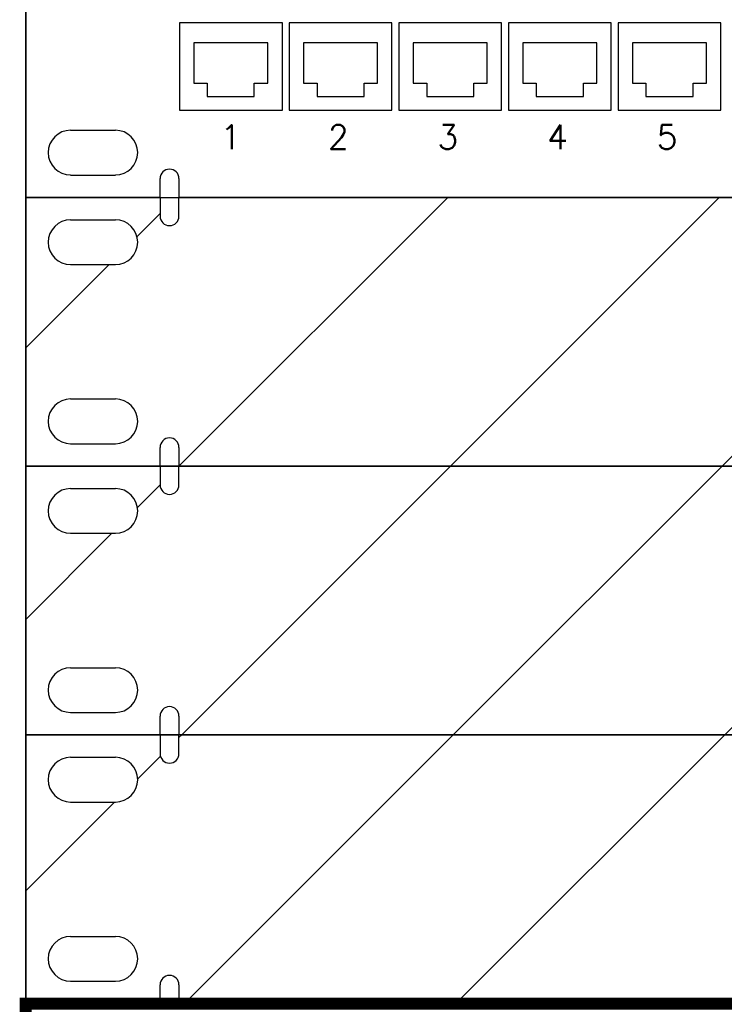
# Model space of a CAD drawing. Header units: millimetres. Extents: x 94562 to 148980, y -25377 to 3008.
# Tile 93 of 140: x 100900 to 101016, y -21612 to -21450. Entities that reach past the tile are written whole.
import ezdxf
from ezdxf.enums import TextEntityAlignment as Align

# ---------------------------------------------------------------- set-up
doc = ezdxf.new("R2010")
doc.units = ezdxf.units.MM
doc.layers.add('tt_symbole', color=40, linetype='Continuous')
doc.styles.add('_LANSTER_01', font='romans.shx')

# ---------------------------------------------------------------- blocks, each defined once
blk = doc.blocks.new('IT_szafa_stojąca_42U')
blk.add_line((301.633, 1608.811), (301.633, 1797.723))
blk = doc.blocks.new('IT_Zaślepka_1U')
h = blk.add_hatch()
h.set_pattern_fill('ANSI31', color=0)
h.set_pattern_definition([(45, (7401.7468, -13729.1714), (-2.245064, 2.245064), [])])
h.paths.add_polyline_path([(2.534, 4.445), (2.534, 4.134, -1), (2.222, 4.134), (2.222, 4.445), (0, 4.445), (0, 0), (2.222, 0), (2.222, 0.311, -1), (2.534, 0.311), (2.534, 0), (46.361, 0), (46.361, 0.311, -1), (46.672, 0.311), (46.672, 0), (48.895, 0), (48.895, 4.445), (46.672, 4.445), (46.672, 4.134, -1), (46.361, 4.134), (46.361, 4.445)])
h.paths.add_polyline_path([(1.482, 3.334), (0.741, 3.334, -1), (0.741, 4.075), (1.482, 4.075, -1)], flags=16)
h.paths.add_polyline_path([(1.482, 0.37), (0.741, 0.37, -1), (0.741, 1.111), (1.482, 1.111, -1)], flags=16)
h.paths.add_polyline_path([(47.413, 4.075), (48.154, 4.075, -1), (48.154, 3.334), (47.413, 3.334, -1)], flags=16)
h.paths.add_polyline_path([(47.413, 1.111), (48.154, 1.111, -1), (48.154, 0.37), (47.413, 0.37, -1)], flags=16)
at = {"color": 0}
for p, q in [((0, 4.445), (0, 0)), ((0, 4.445), (2.222, 4.445)), ((2.222, 4.445), (2.222, 4.134)), ((46.361, 4.445), (2.534, 4.445)), ((2.534, 4.134), (2.534, 4.445)), ((0.741, 4.075), (1.482, 4.075)), ((0.741, 3.334), (1.482, 3.334)), ((0.741, 1.111), (1.482, 1.111)), ((0.741, 0.37), (1.482, 0.37)), ((2.222, 0), (2.222, 0.311)), ((2.534, 0.311), (2.534, 0)), ((0, 0), (2.222, 0)), ((2.222, 0), (0, 0)), ((2.534, 0), (46.361, 0)), ((46.361, 0), (2.534, 0))]:
    blk.add_line(p, q, dxfattribs=at)
blk.add_lwpolyline([(0, 4.445), (48.895, 4.445), (48.895, 0), (0, 0)], close=True, dxfattribs=at)
for centre, radius, start, end in [((0.741, 3.704), 0.37, 90, 270), ((1.482, 3.704), 0.37, 270, 90), ((2.378, 4.134), 0.156, 180, 0), ((0.741, 0.741), 0.37, 90, 270), ((1.482, 0.741), 0.37, 270, 90), ((2.378, 0.311), 0.156, 0, 180)]:
    blk.add_arc(centre, radius, start, end, dxfattribs=at)
blk = doc.blocks.new('*U482')
at = {"color": 0}
for p, q in [((0, 4.445), (0, 0)), ((4.001, 2.556), (2.778, 2.556)), ((2.778, 2.556), (2.778, 1.889)), ((4.001, 1.889), (4.001, 2.556)), ((4.595, 2.556), (4.595, 1.889)), ((5.817, 2.556), (4.595, 2.556)), ((5.817, 1.889), (5.817, 2.556)), ((6.408, 2.556), (6.408, 1.889)), ((7.63, 2.556), (6.408, 2.556)), ((7.63, 1.889), (7.63, 2.556)), ((8.221, 2.556), (8.221, 1.889)), ((9.443, 2.556), (8.221, 2.556)), ((9.443, 1.889), (9.443, 2.556)), ((10.034, 2.556), (10.034, 1.889)), ((11.256, 2.556), (10.034, 2.556)), ((11.256, 1.889), (11.256, 2.556)), ((2.778, 1.889), (3, 1.889)), ((3, 1.889), (3, 1.667)), ((3.778, 1.889), (4.001, 1.889)), ((3.778, 1.667), (3.778, 1.889)), ((4.595, 1.889), (4.817, 1.889)), ((4.817, 1.889), (4.817, 1.667)), ((5.595, 1.667), (5.595, 1.889)), ((5.595, 1.889), (5.817, 1.889)), ((6.408, 1.889), (6.63, 1.889)), ((6.63, 1.889), (6.63, 1.667)), ((7.408, 1.667), (7.408, 1.889)), ((7.408, 1.889), (7.63, 1.889)), ((8.221, 1.889), (8.443, 1.889)), ((8.443, 1.889), (8.443, 1.667)), ((9.221, 1.667), (9.221, 1.889)), ((9.221, 1.889), (9.443, 1.889)), ((10.034, 1.889), (10.256, 1.889)), ((10.256, 1.889), (10.256, 1.667)), ((11.034, 1.667), (11.034, 1.889)), ((11.034, 1.889), (11.256, 1.889)), ((3, 1.667), (3.223, 1.667)), ((3.223, 1.667), (3.778, 1.667)), ((4.817, 1.667), (5.039, 1.667)), ((5.039, 1.667), (5.595, 1.667)), ((6.63, 1.667), (6.852, 1.667)), ((6.852, 1.667), (7.408, 1.667)), ((8.443, 1.667), (8.665, 1.667)), ((8.665, 1.667), (9.221, 1.667)), ((10.256, 1.667), (10.478, 1.667)), ((10.478, 1.667), (11.034, 1.667)), ((0.741, 1.111), (1.482, 1.111)), ((0.741, 0.37), (1.482, 0.37)), ((2.223, 0), (2.223, 0.311)), ((2.534, 0.311), (2.534, 0)), ((2.223, 0), (0, 0)), ((46.361, 0), (2.534, 0))]:
    blk.add_line(p, q, dxfattribs=at)
for points in [[(4.243, 1.445), (4.243, 2.889), (2.543, 2.889), (2.543, 1.445)], [(6.056, 1.445), (6.056, 2.889), (4.356, 2.889), (4.356, 1.445)], [(7.869, 1.445), (7.869, 2.889), (6.169, 2.889), (6.169, 1.445)], [(9.682, 1.445), (9.682, 2.889), (7.982, 2.889), (7.982, 1.445)], [(11.495, 1.445), (11.495, 2.889), (9.795, 2.889), (9.795, 1.445)]]:
    blk.add_lwpolyline(points, close=True, dxfattribs=at)
for centre, radius, start, end in [((0.741, 0.741), 0.37, 90, 270), ((1.482, 0.741), 0.37, 270, 90), ((2.378, 0.311), 0.156, 0, 180)]:
    blk.add_arc(centre, radius, start, end, dxfattribs=at)
at = {"color": 0, "style": '_LANSTER_01'}
for s, p in [('1', (3.389, 1)), ('2', (5.167, 1)), ('3', (6.98, 1)), ('4', (8.793, 1)), ('5', (10.606, 1))]:
    blk.add_text(s, height=0.4, dxfattribs=at).set_placement(p, align=Align.MIDDLE_CENTER)
at = {"color": 0, "style": '_LANSTER_01', "flags": 1}
for tag, p in [('TYP', (2.534, 0)), ('OPIS1', (10.831, 0)), ('OPIS2', (35.409, 0))]:
    blk.add_attdef(tag, p, '', height=0.8, dxfattribs=at)

msp = doc.modelspace()

# ---------------------------------------------------------------- linework, layer by layer
at = {"layer": 'tt_symbole', "const_width": 2}
msp.add_lwpolyline([(100900.73, -21612.38), (101389.68, -21612.38), (101389.68, -21656.83), (100900.73, -21656.83)], close=True, dxfattribs=at)

# ---------------------------------------------------------------- block references
at = {"layer": 'tt_symbole', "xscale": 10, "yscale": 10, "zscale": 10}
for name, p in [('IT_szafa_stojąca_42U', (97884.4, -39000.65)), ('*U482', (100900.73, -21479.03))]:
    msp.add_blockref(name, p, dxfattribs=at)
at = {"layer": 'tt_symbole', "lineweight": 5, "xscale": 10, "yscale": 10, "zscale": 10}
for p in [(100900.73, -21523.48), (100900.73, -21567.93), (100900.73, -21612.38)]:
    msp.add_blockref('IT_Zaślepka_1U', p, dxfattribs=at)

doc.saveas('drawing.dxf')
